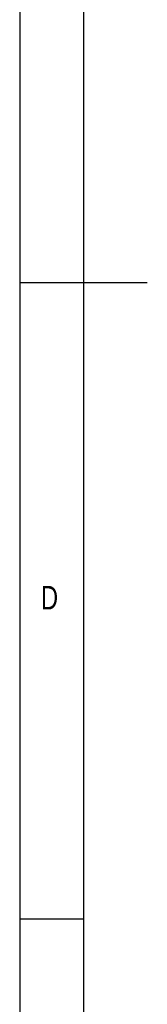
# Model space of a CAD drawing. Extents: x 5 to 415, y 5 to 292.
# Tile 7 of 29: x 5 to 15, y 92 to 169. Entities that reach past the tile are written whole.
import ezdxf

# ---------------------------------------------------------------- set-up
doc = ezdxf.new("R2010")
doc.units = 0
doc.layers.get('0').update_dxf_attribs({"linetype": 'CONTINUOUS'})
doc.styles.add('SLDTEXTSTYLE0', font='TXT', dxfattribs={"width": 0.75})

msp = doc.modelspace()

# ---------------------------------------------------------------- linework, layer by layer
at = {"color": 7, "linetype": 'CONTINUOUS'}
for p, q in [((5, 292), (5, 5)), ((9.996, 287), (9.996, 10)), ((5, 148.5), (15, 148.5)), ((5, 98.5), (10, 98.5))]:
    msp.add_line(p, q, dxfattribs=at)

# ---------------------------------------------------------------- texts
at = {"color": 7, "linetype": 'CONTINUOUS', "insert": (6.667, 124.668), "char_height": 1.852, "attachment_point": 1, "style": 'SLDTEXTSTYLE0'}
msp.add_mtext('D', dxfattribs=at)

doc.saveas('drawing.dxf')
